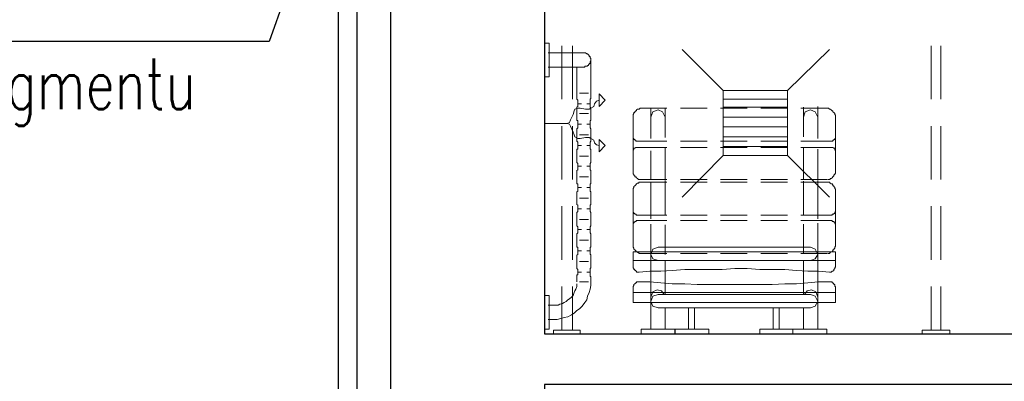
# Model space of a CAD drawing. Header units: millimetres. Extents: x -1147 to 4913, y -2332 to 921.
# Tile 19 of 119: x -129 to 105, y -275 to -189. Entities that reach past the tile are written whole.
import ezdxf
from ezdxf import colors
from ezdxf.entities.mleader import LeaderData, LeaderLine
from ezdxf.math import Vec2, Vec3

# ---------------------------------------------------------------- set-up
doc = ezdxf.new("R2010")
doc.units = ezdxf.units.MM
doc.header["$LTSCALE"] = 0.2
for name, color, linetype in [('A-ocieplenie', 6, 'Continuous'), ('A-opis', 7, 'Continuous'), ('A-widok', 41, 'Continuous'), ('A-ściany', 140, 'Continuous'), ('C00-00-00', 7, 'Continuous')]:
    doc.layers.add(name, color=color, linetype=linetype)
doc.layers.add('C97-97-97', color=7, linetype='Continuous', true_color=0x979797)
doc.styles.add('Arch-Dim', font='romans.shx', dxfattribs={"width": 0.75})

# ---------------------------------------------------------------- blocks, each defined once
blk = doc.blocks.new('_Dot')
at = {"color": 0, "linetype": 'ByBlock', "lineweight": -2}
blk.add_line((-0.5, 0), (-1, 0), dxfattribs=at)
at = {"color": 0, "linetype": 'ByBlock', "const_width": 0.5}
blk.add_lwpolyline([(-0.25, 0, 1), (0.25, 0, 1)], format="xyb", close=True, dxfattribs=at)

msp = doc.modelspace()

# ---------------------------------------------------------------- linework, layer by layer
at = {"layer": 'A-ocieplenie'}
msp.add_line((-49, -171.75), (-49, -499.648), dxfattribs=at)
at = {"layer": 'A-widok'}
msp.add_line((-53.5, 11.997), (-53.5, -495.75), dxfattribs=at)
at = {"layer": 'A-ściany'}
msp.add_lwpolyline([(234.058, -276.006), (-4.5, -276.006), (-4.5, -367.87), (-41, -367.87), (-41, -179), (-4.5, -179), (-4.5, -263.943), (218.841, -263.943), (218.841, -247.434), (234.058, -247.434), (234.058, -111.965), (219.045, -111.965), (219.045, -0.421), (259.051, -0.421), (259.051, -307.969), (234.058, -307.969)], close=True, dxfattribs=at)
at = {"layer": 'C00-00-00', "lineweight": 0}
for points in [[(-3.436, -202.982), (-3.436, -194.939), (-4.496, -194.939), (-4.496, -202.982)], [(8.426, -207.003), (8.426, -209.969), (9.899, -208.484)], [(8.426, -220.764), (8.426, -217.798), (9.899, -219.279)], [(63.034, -249.336), (60.498, -249.127), (57.962, -249.127), (55.221, -248.915), (52.44, -248.702), (46.508, -248.702), (43.563, -248.489), (40.618, -248.489), (37.632, -248.702), (28.756, -248.702), (25.77, -248.915), (23.029, -249.127), (20.493, -249.127), (17.957, -249.336), (17.302, -249.336), (17.302, -249.127), (17.098, -249.127), (17.098, -248.915), (16.893, -248.915), (16.893, -248.702), (16.689, -248.702), (16.689, -248.489), (16.484, -248.281), (16.484, -244.468), (64.507, -244.468), (64.507, -248.068), (64.302, -248.281), (64.302, -248.489), (64.098, -248.702), (64.098, -248.915), (63.893, -249.127), (63.689, -249.127), (63.443, -249.336)], [(63.034, -251.663), (60.498, -251.663), (57.962, -251.876), (55.221, -252.089), (52.44, -252.089), (49.495, -252.301), (31.701, -252.301), (28.756, -252.089), (25.77, -252.089), (23.029, -251.876), (20.493, -251.663), (17.302, -251.663), (17.302, -251.876), (17.098, -251.876), (16.893, -252.089), (16.689, -252.301), (16.689, -252.51), (16.484, -252.723), (16.484, -256.535), (64.507, -256.535), (64.507, -252.723), (64.302, -252.723), (64.302, -252.301), (64.098, -252.301), (64.098, -252.089), (63.893, -251.876), (63.689, -251.876), (63.689, -251.663)], [(-3.436, -262.884), (-3.436, -254.84), (-4.496, -254.84), (-4.496, -262.884)], [(31.087, -262.884), (31.087, -257.804), (29.606, -257.804), (29.606, -262.884)], [(51.172, -262.884), (51.172, -257.804), (49.689, -257.804), (49.689, -262.884)], [(3.967, -263.943), (3.967, -263.098), (-2.383, -263.098), (-2.383, -263.943)], [(26.424, -263.943), (26.424, -262.885), (18.381, -262.885), (18.381, -263.943)], [(34.482, -263.943), (34.482, -262.885), (26.439, -262.885), (26.439, -263.943)], [(54.362, -263.943), (54.362, -262.885), (46.53, -262.885), (46.53, -263.943)], [(62.42, -263.943), (62.42, -262.885), (54.377, -262.885), (54.377, -263.943)], [(91.627, -263.943), (91.627, -263.098), (85.064, -263.098), (85.064, -263.943)]]:
    msp.add_lwpolyline(points, close=True, dxfattribs=at)
for points in [[(-0.45, -195.574), (-0.45, -208.275)], [(2.086, -208.275), (2.086, -195.574)], [(87.168, -208.275), (87.168, -195.574)], [(89.5, -195.574), (89.5, -208.275)], [(-3.641, -200.655), (5.031, -200.655), (5.031, -200.442), (5.685, -200.442), (5.685, -200.229), (5.89, -200.229), (5.89, -200.021), (6.094, -200.021), (6.094, -199.808), (6.299, -199.808), (6.299, -199.383), (6.503, -199.174), (6.503, -198.536), (6.299, -198.536), (6.299, -198.115), (6.094, -198.115), (6.094, -197.902), (5.89, -197.689), (5.685, -197.477), (5.481, -197.477), (5.235, -197.268), (-3.641, -197.268)], [(37.837, -206.157), (28.101, -196.421)], [(53.094, -206.157), (63.034, -196.421)], [(3.149, -212.084), (3.149, -210.178), (3.354, -209.969), (3.354, -208.484), (3.149, -208.275), (3.149, -200.655)], [(6.503, -212.084), (6.503, -210.39), (6.299, -210.178), (6.299, -208.275), (6.503, -208.063), (6.503, -198.961)], [(-4.5, -201.71), (-4.5, -216.739)], [(5.89, -206.791), (3.763, -206.791)], [(37.837, -221.606), (53.094, -221.606), (53.094, -206.157)], [(37.837, -221.606), (37.837, -206.157), (53.094, -206.157)], [(0.818, -213.99), (1.431, -213.777), (1.636, -213.143), (2.29, -211.871), (2.495, -211.024), (2.699, -210.603), (3.354, -210.39), (3.967, -210.39), (5.235, -210.603), (6.094, -210.603), (6.503, -210.39), (7.158, -209.969), (7.362, -209.331), (7.771, -208.697), (8.426, -208.484)], [(4.213, -209.331), (3.354, -209.331)], [(6.299, -209.331), (5.481, -209.331)], [(37.837, -208.275), (53.094, -208.275)], [(37.837, -210.178), (53.094, -210.178)], [(3.149, -251.663), (3.149, -249.97), (3.354, -249.97), (3.354, -248.702), (3.149, -248.489), (3.149, -245.315), (3.354, -245.102), (3.354, -243.409), (3.149, -243.409), (3.149, -240.235), (3.354, -240.022), (3.354, -238.541), (3.149, -238.332), (3.149, -235.154), (3.354, -234.941), (3.354, -233.461), (3.149, -233.248), (3.149, -230.286), (3.354, -230.074), (3.354, -228.384), (3.149, -228.384), (3.149, -225.206), (3.354, -224.993), (3.354, -223.513), (3.149, -223.3), (3.149, -220.126), (3.354, -220.126), (3.354, -218.432), (3.149, -218.224), (3.149, -215.258), (3.354, -215.045), (3.354, -213.352), (3.149, -213.352), (3.149, -212.084)], [(5.89, -211.658), (3.763, -211.658)], [(6.503, -251.663), (6.503, -250.395), (6.299, -250.395), (6.299, -248.489), (6.503, -248.281), (6.503, -245.102), (6.299, -245.102), (6.299, -243.409), (6.503, -243.409), (6.503, -240.235), (6.299, -240.022), (6.299, -238.541), (6.503, -238.332), (6.503, -235.154), (6.299, -234.941), (6.299, -233.461), (6.503, -233.248), (6.503, -230.286), (6.299, -230.074), (6.299, -228.384), (6.503, -228.384), (6.503, -225.206), (6.299, -224.993), (6.299, -223.513), (6.503, -223.3), (6.503, -220.126), (6.299, -220.126), (6.299, -218.432), (6.503, -218.224), (6.503, -215.258), (6.299, -215.045), (6.299, -213.352), (6.503, -213.352), (6.503, -212.084)], [(37.837, -212.505), (53.094, -212.505)], [(-4.5, -213.99), (0.818, -213.99), (1.431, -214.199), (1.636, -214.624), (2.29, -216.105), (2.495, -216.739), (2.699, -217.164), (3.354, -217.585), (3.967, -217.585), (5.235, -217.377), (6.094, -217.377), (6.503, -217.585), (7.158, -218.011), (7.362, -218.645), (7.771, -219.07), (8.426, -219.279)], [(-0.45, -214.624), (-0.45, -227.325)], [(2.086, -227.325), (2.086, -214.624)], [(4.213, -214.199), (3.354, -214.199)], [(6.299, -214.199), (5.481, -214.199)], [(37.837, -214.833), (53.094, -214.833)], [(87.168, -227.325), (87.168, -214.624)], [(89.5, -214.624), (89.5, -227.325)], [(5.89, -216.739), (3.763, -216.739)], [(37.837, -217.164), (53.094, -217.164)], [(4.213, -219.279), (3.354, -219.279)], [(6.299, -219.279), (5.481, -219.279)], [(37.837, -219.492), (53.094, -219.492)], [(5.89, -221.819), (3.763, -221.819)], [(37.837, -221.606), (28.101, -231.559)], [(53.094, -221.606), (63.034, -231.559)], [(4.213, -224.147), (3.354, -224.147)], [(6.299, -224.147), (5.481, -224.147)], [(5.89, -226.687), (3.763, -226.687)], [(4.213, -229.227), (3.354, -229.227)], [(6.299, -229.227), (5.481, -229.227)], [(5.89, -231.767), (3.763, -231.767)], [(-0.45, -233.673), (-0.45, -246.374)], [(2.086, -246.374), (2.086, -233.673)], [(4.213, -234.307), (3.354, -234.307)], [(6.299, -234.307), (5.481, -234.307)], [(87.168, -246.374), (87.168, -233.673)], [(89.5, -233.673), (89.5, -246.374)], [(5.89, -236.848), (3.763, -236.848)], [(4.213, -239.175), (3.354, -239.175)], [(6.299, -239.175), (5.481, -239.175)], [(5.89, -241.715), (3.763, -241.715)], [(4.213, -244.255), (3.354, -244.255)], [(6.299, -244.255), (5.481, -244.255)], [(22.415, -243.409), (21.147, -243.834), (20.697, -245.102), (21.147, -246.162), (22.415, -246.587)], [(20.697, -255.263), (20.697, -245.102)], [(22.415, -243.409), (58.575, -243.409)], [(58.575, -246.587), (59.639, -246.162), (60.293, -245.102), (59.639, -243.834), (58.575, -243.409)], [(60.293, -255.263), (60.293, -245.102)], [(5.89, -246.796), (3.763, -246.796)], [(64.302, -246.587), (16.484, -246.587)], [(22.415, -246.587), (58.575, -246.587)], [(24.093, -254.629), (24.093, -246.587)], [(56.898, -254.629), (56.898, -246.587)], [(4.213, -249.336), (3.354, -249.336)], [(6.299, -249.336), (5.481, -249.336)], [(6.503, -251.663), (6.503, -252.51), (6.299, -253.357), (6.094, -254.204), (5.685, -255.05), (5.481, -255.901), (5.031, -256.535), (4.417, -257.382), (3.763, -258.016), (3.149, -258.437), (2.495, -259.075), (1.881, -259.497), (1.022, -259.922), (0.163, -260.131), (-0.655, -260.343), (-1.514, -260.556), (-3.641, -260.556)], [(-3.641, -257.169), (-1.309, -257.169), (-0.9, -256.956), (-0.246, -256.744), (0.163, -256.535), (0.613, -256.322), (1.022, -255.901), (1.431, -255.688), (1.881, -255.263), (2.29, -254.842), (2.495, -254.204), (2.699, -253.782), (2.945, -253.357), (3.149, -252.723), (3.149, -252.089)], [(5.89, -251.663), (3.763, -251.663)], [(-0.45, -252.723), (-0.45, -263.096)], [(2.086, -263.096), (2.086, -252.723)], [(64.302, -254.204), (16.484, -254.204)], [(23.888, -254.629), (23.234, -253.782), (22.17, -253.57), (21.147, -253.991), (20.697, -255.263)], [(23.888, -254.629), (23.234, -253.782), (22.17, -253.57), (21.147, -253.991), (20.697, -255.263)], [(60.293, -255.263), (59.843, -253.991), (58.821, -253.57), (57.757, -253.782), (57.103, -254.629)], [(60.293, -255.263), (59.843, -253.991), (58.821, -253.57), (57.757, -253.782), (57.103, -254.629)], [(87.168, -263.096), (87.168, -252.723)], [(89.5, -252.723), (89.5, -263.096)], [(22.415, -254.629), (21.147, -255.05), (20.697, -256.322), (21.147, -257.382), (22.415, -257.803)], [(20.697, -262.884), (20.697, -255.263)], [(20.697, -256.322), (20.697, -255.263)], [(20.697, -256.322), (21.147, -257.382), (22.415, -257.803)], [(58.575, -254.629), (22.415, -254.629)], [(58.575, -257.803), (59.639, -257.382), (60.293, -256.322), (59.639, -255.05), (58.575, -254.629)], [(58.575, -257.803), (59.639, -257.382), (60.293, -256.322)], [(60.293, -255.263), (60.293, -262.884)], [(60.293, -255.263), (60.293, -256.322)], [(58.575, -257.803), (22.415, -257.803)], [(24.093, -257.803), (24.093, -262.884)], [(56.898, -262.884), (56.898, -257.803)], [(11.617, -263.943), (26.629, -263.943)]]:
    msp.add_lwpolyline(points, dxfattribs=at)
at = {"layer": 'C97-97-97', "lineweight": 0}
for points in [[(56.898, -210.178), (56.898, -217.164)], [(60.293, -216.951), (60.293, -209.969)], [(24.502, -218.224), (17.098, -218.224), (17.098, -218.011), (16.893, -218.011), (16.893, -217.798), (16.689, -217.798), (16.689, -217.585), (16.484, -217.585), (16.484, -211.871), (16.689, -211.658), (16.689, -211.45), (16.893, -211.45), (16.893, -211.237), (17.098, -211.024), (17.302, -211.024), (17.302, -210.816), (17.548, -210.603), (17.957, -210.603), (18.161, -210.39), (24.502, -210.39)], [(20.697, -210.39), (20.697, -217.377)], [(24.093, -212.505), (23.438, -211.237), (22.415, -210.816), (21.147, -211.237), (20.697, -212.505)], [(20.697, -217.585), (20.697, -212.505)], [(24.093, -217.377), (24.093, -210.39)], [(24.093, -212.505), (24.093, -216.739)], [(27.692, -210.39), (34.032, -210.39)], [(37.223, -210.39), (43.563, -210.39)], [(46.754, -210.39), (53.094, -210.39)], [(56.244, -210.39), (62.83, -210.39), (63.034, -210.603), (63.239, -210.603), (63.443, -210.816), (63.689, -211.024), (63.893, -211.024), (63.893, -211.237), (64.098, -211.45), (64.302, -211.658), (64.302, -211.871), (64.507, -212.084), (64.507, -217.585), (64.302, -217.585), (64.302, -217.798), (64.098, -217.798), (64.098, -218.011), (63.893, -218.011), (63.893, -218.224), (63.443, -218.224)], [(60.293, -212.505), (59.639, -211.237), (58.575, -210.816), (57.307, -211.237), (56.898, -212.505)], [(56.898, -216.739), (56.898, -212.505)], [(60.293, -212.505), (60.293, -217.585)], [(16.484, -223.091), (16.484, -215.679)], [(64.507, -215.471), (64.507, -222.453)], [(34.032, -218.224), (27.692, -218.224)], [(43.563, -218.224), (37.223, -218.224)], [(53.094, -218.224), (46.754, -218.224)], [(63.443, -218.224), (56.244, -218.224)], [(24.502, -227.325), (17.752, -227.325), (17.548, -227.112), (17.302, -226.899), (17.098, -226.687), (16.893, -226.687), (16.893, -226.478), (16.689, -226.265), (16.689, -226.053), (16.484, -226.053), (16.484, -220.338), (16.689, -220.126), (16.689, -219.917), (16.893, -219.917), (17.098, -219.704), (24.502, -219.704)], [(20.697, -220.551), (20.697, -227.325)], [(20.697, -227.112), (20.697, -220.764)], [(24.093, -219.917), (24.093, -226.265)], [(24.093, -227.538), (24.093, -220.551)], [(27.692, -219.704), (34.032, -219.704)], [(37.223, -219.704), (43.563, -219.704)], [(46.754, -219.704), (53.094, -219.704)], [(56.244, -219.704), (63.893, -219.704), (64.098, -219.917), (64.302, -219.917), (64.302, -220.338), (64.507, -220.338), (64.507, -225.84), (64.302, -226.053), (64.098, -226.265), (64.098, -226.478), (63.893, -226.687), (63.689, -226.899), (63.443, -227.112), (63.239, -227.112), (63.239, -227.325), (62.625, -227.325)], [(56.898, -226.265), (56.898, -219.917)], [(56.898, -220.338), (56.898, -227.325)], [(60.293, -227.325), (60.293, -220.126)], [(60.293, -220.764), (60.293, -227.112)], [(24.502, -235.788), (17.302, -235.788), (17.098, -235.58), (16.893, -235.58), (16.893, -235.367), (16.689, -235.367), (16.689, -235.154), (16.484, -235.154), (16.484, -229.44), (16.689, -229.227), (16.689, -229.018), (16.893, -228.806), (17.098, -228.593), (17.302, -228.384), (17.548, -228.172), (17.752, -228.172), (17.957, -227.959), (24.502, -227.959)], [(20.697, -227.959), (20.697, -234.733)], [(24.093, -234.941), (24.093, -227.746)], [(34.032, -227.325), (27.692, -227.325)], [(27.692, -227.959), (34.032, -227.959)], [(43.563, -227.325), (37.223, -227.325)], [(37.223, -227.959), (43.563, -227.959)], [(53.094, -227.325), (46.754, -227.325)], [(46.754, -227.959), (53.094, -227.959)], [(62.42, -227.325), (56.244, -227.325)], [(56.244, -227.959), (63.034, -227.959), (63.239, -228.172), (63.443, -228.384), (63.689, -228.384), (63.893, -228.593), (63.893, -228.806), (64.098, -228.806), (64.098, -229.018), (64.302, -229.227), (64.302, -229.44), (64.507, -229.652), (64.507, -234.941), (64.302, -235.154), (64.302, -235.367), (64.098, -235.367), (64.098, -235.58), (63.689, -235.58), (63.689, -235.788), (63.443, -235.788)], [(56.898, -227.746), (56.898, -234.733)], [(60.293, -234.52), (60.293, -227.538)], [(20.697, -236.639), (20.697, -230.286)], [(24.093, -229.44), (24.093, -235.788)], [(56.898, -235.788), (56.898, -229.44)], [(60.293, -230.286), (60.293, -236.639)], [(16.484, -240.447), (16.484, -233.248)], [(64.507, -232.827), (64.507, -239.813)], [(34.032, -235.788), (27.692, -235.788)], [(43.563, -235.788), (37.223, -235.788)], [(53.094, -235.788), (46.754, -235.788)], [(63.443, -235.788), (56.244, -235.788)], [(24.502, -244.889), (17.957, -244.889), (17.752, -244.681), (17.548, -244.681), (17.548, -244.468), (17.302, -244.468), (17.098, -244.255), (16.893, -244.043), (16.689, -243.834), (16.689, -243.621), (16.484, -243.409), (16.484, -237.694), (16.689, -237.694), (16.689, -237.486), (16.893, -237.486), (16.893, -237.273), (17.098, -237.273), (17.302, -237.06), (24.502, -237.06)], [(20.697, -237.907), (20.697, -244.889)], [(24.093, -245.102), (24.093, -238.12)], [(27.692, -237.06), (34.032, -237.06)], [(37.223, -237.06), (43.563, -237.06)], [(46.754, -237.06), (53.094, -237.06)], [(56.244, -237.06), (63.689, -237.06), (63.689, -237.273), (64.098, -237.273), (64.098, -237.486), (64.302, -237.486), (64.302, -237.694), (64.507, -237.907), (64.507, -243.196), (64.302, -243.409), (64.302, -243.621), (64.098, -243.834), (64.098, -244.043), (63.893, -244.043), (63.893, -244.255), (63.689, -244.468), (63.443, -244.468), (63.239, -244.681), (63.034, -244.889), (62.625, -244.889)], [(56.898, -237.907), (56.898, -244.889)], [(60.293, -244.681), (60.293, -237.694)], [(20.697, -245.102), (20.697, -239.813)], [(24.093, -238.966), (24.093, -243.409)], [(56.898, -243.409), (56.898, -238.966)], [(60.293, -239.813), (60.293, -245.102)], [(34.032, -244.889), (27.692, -244.889)], [(43.563, -244.889), (37.223, -244.889)], [(53.094, -244.889), (46.754, -244.889)], [(62.42, -244.889), (56.244, -244.889)]]:
    msp.add_lwpolyline(points, dxfattribs=at)

# ---------------------------------------------------------------- leaders
at = {"layer": 'A-opis'}
ml = msp.add_multileader_mtext('Standard', dxfattribs=at)
ml.set_content('\\pxt4;deomntaż okna, zamurowanie fragmentu otowru i montaż mniejszego okna ', color=256, style='Arch-Dim')
ml.set_leader_properties(color=30)
ml.set_arrow_properties(name='DOT')
ml.build(insert=Vec2(0, 0))
ml.multileader.update_dxf_attribs({"text_left_attachment_type": 6, "text_right_attachment_type": 6, "dogleg_length": 2, "arrow_head_size": 5})
ctx = ml.context
ctx.base_point, ctx.char_height, ctx.arrow_head_size, ctx.landing_gap_size, ctx.plane_origin, ctx.plane_x_axis, ctx.plane_y_axis = Vec3(-233.925, -194.569), 12, 5, 0.2, Vec3(1278.634, 4057.6), Vec3(-1, 0), Vec3(0, -1)
ctx.left_attachment, ctx.right_attachment = 6, 6
notes = []
notes.append((ctx, [(0, (1, 1, 0), (-69.795, -194.569), (-1, 0), 2, [(0, [(-26.5, -123.383), (-30.801, -83.503)], 0, [])])]))
ctx.mtext.insert, ctx.mtext.width = Vec3(-233.725, -178.609), 175.89688
for ctx, leaders in notes:
    for number, flags, end, landing, length, lines in leaders:
        leader = LeaderData()
        leader.index, (leader.has_last_leader_line, leader.has_dogleg_vector, leader.attachment_direction) = number, flags
        leader.last_leader_point, leader.dogleg_vector, leader.dogleg_length = Vec3(end), Vec3(landing), length
        for number, points, colour, breaks in lines:
            line = LeaderLine()
            line.index, line.vertices, line.color, line.breaks = number, Vec3.list(points), colors.encode_raw_color(colour), breaks
            leader.lines.append(line)
        ctx.leaders.append(leader)

doc.saveas('drawing.dxf')
